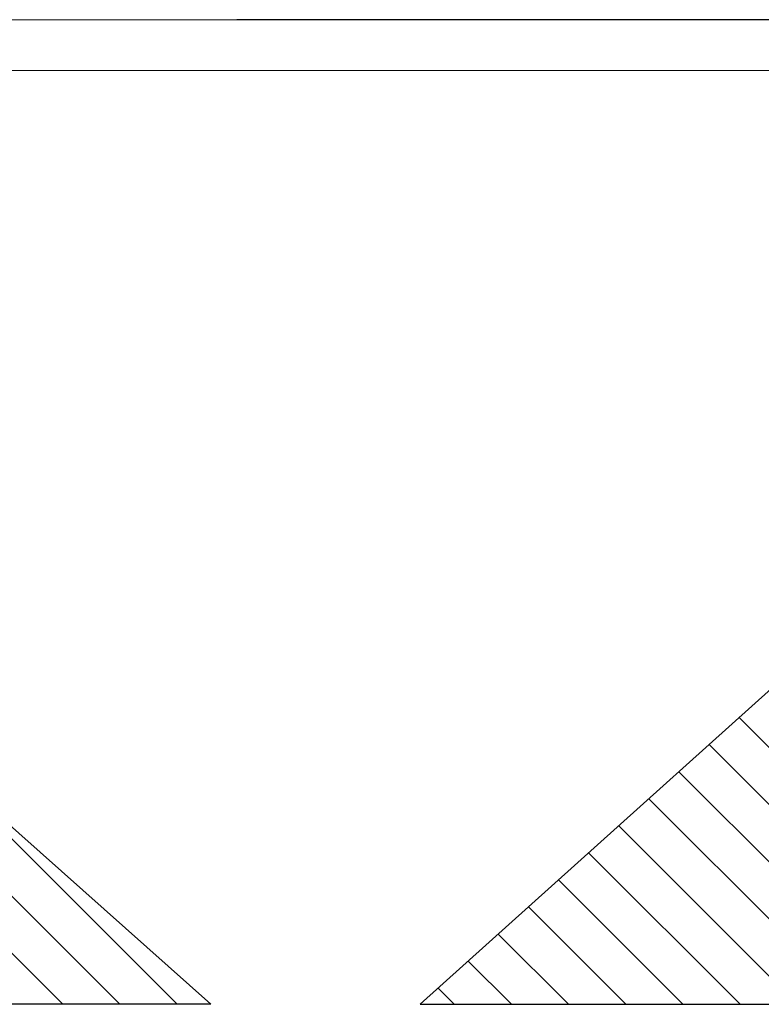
# Model space of a CAD drawing. Header units: millimetres. Extents: x 0 to 39025, y -31299 to 8400.
# Tile 200 of 206: x 13636 to 15092, y 6467 to 8400. Entities that reach past the tile are written whole.
import ezdxf

# ---------------------------------------------------------------- set-up
doc = ezdxf.new("R2010")
doc.units = ezdxf.units.MM
doc.layers.add('FORMAT', color=7, linetype='Continuous')
doc.layers.add('ODMIKI varnostni', color=252, linetype='Continuous')

msp = doc.modelspace()

# ---------------------------------------------------------------- hatches: boundary and pattern name
at = {"layer": 'ODMIKI varnostni'}
h = msp.add_hatch(dxfattribs=at)
h.set_pattern_fill('ANSI31', color=256, scale=25, angle=90)
h.set_pattern_definition([(135, (8167.03, -1787.355), (-56.1266, -56.1266), [])])
h.paths.add_polyline_path([(13010.8, 6466.8), (13010.8, 7357.3), (14010.8, 6466.8)])
h = msp.add_hatch(dxfattribs=at)
h.set_pattern_fill('ANSI31', color=256, scale=25, angle=90)
h.set_pattern_definition([(135, (11293.22, -1787.354), (-56.1266, -56.1266), [])])
h.paths.add_polyline_path([(15422, 6466.8), (15422, 7365.1), (14422, 6466.8)])

# ---------------------------------------------------------------- linework, layer by layer
at = {"layer": 'FORMAT', "color": 7, "linetype": 'Continuous', "lineweight": 18, "ltscale": 27}
for p, q in [((0, 8400), (18568, 8400)), ((500, 8300), (18468, 8300))]:
    msp.add_line(p, q, dxfattribs=at)
at = {"layer": 'ODMIKI varnostni'}
msp.add_line((18568, 8400), (14061.8, 8400), dxfattribs=at)
for points in [[(13010.8, 6466.8), (13010.8, 7357.3), (14010.8, 6466.8)], [(15422, 6466.8), (15422, 7365.1), (14422, 6466.8)]]:
    msp.add_lwpolyline(points, close=True, dxfattribs=at)

doc.saveas('drawing.dxf')
